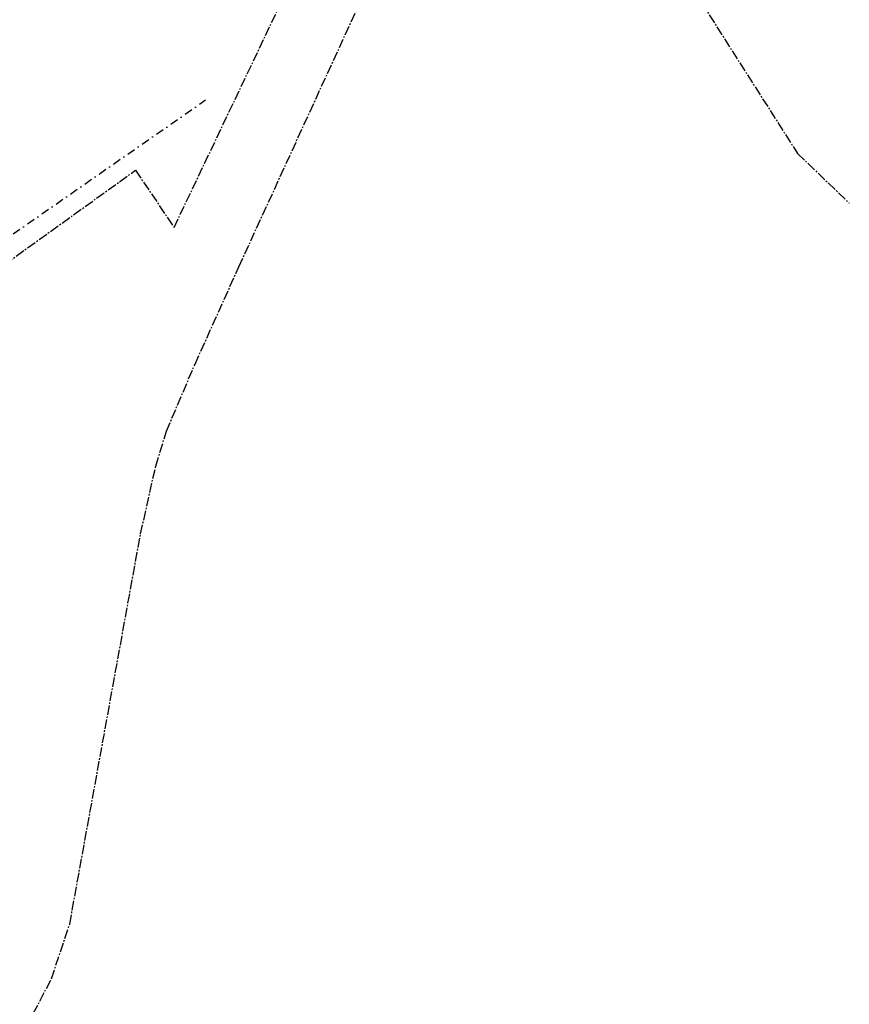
# Model space of a CAD drawing. Header units: metres. Extents: x 202952 to 203755, y 349031 to 349702.
# Tile 65 of 84: x 203629 to 203755, y 349258 to 349407. Entities that reach past the tile are written whole.
import ezdxf

# ---------------------------------------------------------------- set-up
doc = ezdxf.new("R2010")
doc.units = ezdxf.units.M
doc.linetypes.add('1-200 CENTER', pattern=[4.28625, 2.8575, -0.47625, 0.47625, -0.47625])
doc.linetypes.add('1-200 DASHDOT', pattern=[2.54, 1.27, -0.635, 0, -0.635])
doc.layers.add('PH-BEST-KADASTRALE-GRENS', color=240, linetype='1-200 CENTER')
doc.layers.add('PH-BEST-RIO-HANDHAVEN-RWA', color=44, linetype='1-200 DASHDOT')

msp = doc.modelspace()

# ---------------------------------------------------------------- linework, layer by layer
at = {"layer": 'PH-BEST-KADASTRALE-GRENS', "ltscale": 0.5}
for points in [[(203652.5, 349375.49), (203676.04, 349424.92), (203680.87, 349434.04), (203685.31, 349442.29), (203694.76, 349455.35)], [(203704.6, 349452.78), (203746.74, 349386.66), (203754.56, 349379.16)], [(203630.23, 349254.75), (203633.95, 349261.92), (203636.72, 349270.19), (203647.43, 349329.16), (203649.73, 349339.41), (203651.34, 349344.69), (203655.66, 349354.84), (203662.29, 349369.54), (203683.82, 349416.5), (203690.54, 349430.55), (203694.55, 349437.58), (203702.44, 349449.12)], [(203625.6, 349369.38), (203626.86, 349369.89), (203646.66, 349384.12), (203652.5, 349375.49)]]:
    msp.add_lwpolyline(points, dxfattribs=at)
at = {"layer": 'PH-BEST-RIO-HANDHAVEN-RWA'}
msp.add_line((203621.65, 349369.98), (203657.26, 349394.75), dxfattribs=at)

doc.saveas('drawing.dxf')
